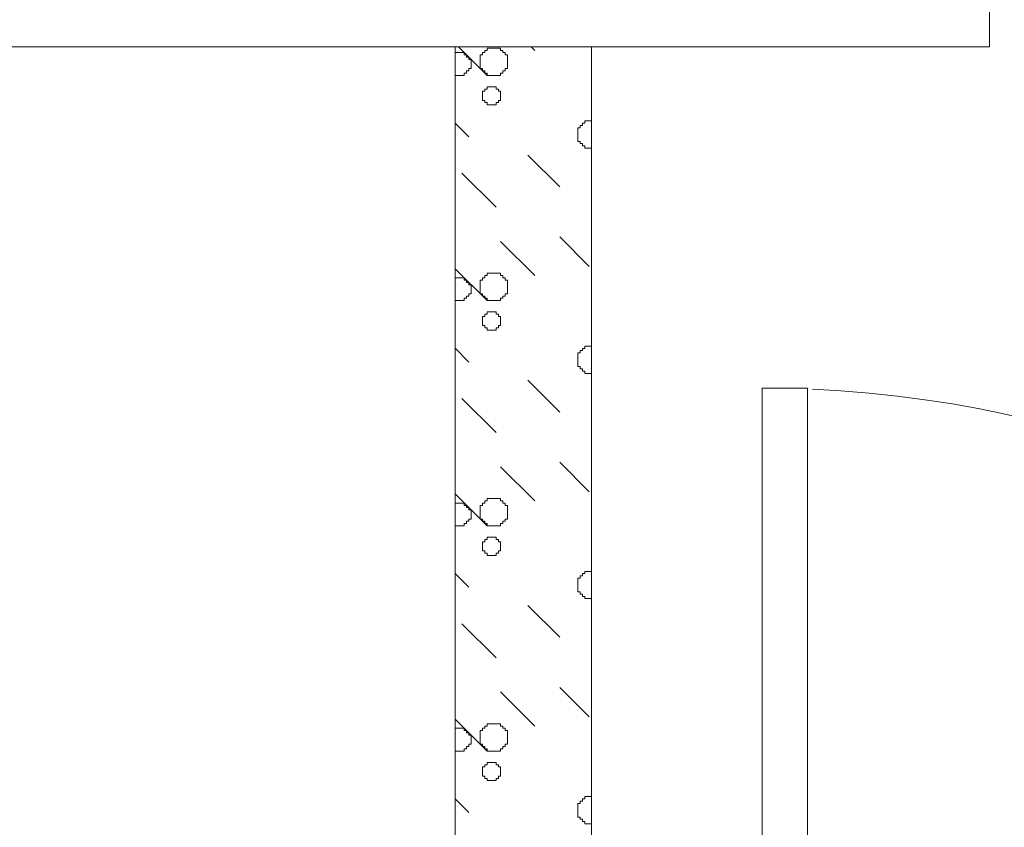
# Model space of a CAD drawing. Header units: millimetres. Extents: x -2274 to 12297, y -16157 to 26321.
# Tile 95 of 256: x -1910 to -1824, y -2799 to -2728. Entities that reach past the tile are written whole.
import ezdxf

# ---------------------------------------------------------------- set-up
doc = ezdxf.new("R2010")
doc.units = ezdxf.units.MM
for name, color, linetype in [('- niebieska cienka - izolacja', 120, 'Continuous'), ('_PROJEKTOWANE', 5, 'Continuous'), ('PROJEKTOWANE', 5, 'Continuous')]:
    doc.layers.add(name, color=color, linetype=linetype)
doc.layers.add('-ŚCIANY NOŚNE', color=4, linetype='Continuous', lineweight=53)

msp = doc.modelspace()

# ---------------------------------------------------------------- linework, layer by layer
at = {"layer": '- niebieska cienka - izolacja', "color": 253, "linetype": 'Continuous', "lineweight": 13}
for p, q in [((-1871.71, -2730), (-1869.195, -2732.515)), ((-1871.71, -2730), (-1869.195, -2732.515)), ((-1865.31, -2730), (-1864.995, -2730.315)), ((-1865.31, -2730), (-1864.995, -2730.315)), ((-1872, -2730.714), (-1871.995, -2730.714)), ((-1871.995, -2730.514), (-1871.795, -2730.514)), ((-1871.995, -2730.714), (-1871.995, -2730.514)), ((-1871.795, -2730.514), (-1871.595, -2730.514)), ((-1871.595, -2730.514), (-1871.395, -2730.514)), ((-1871.395, -2730.514), (-1871.195, -2730.514)), ((-1871.195, -2730.714), (-1871.195, -2730.514)), ((-1871.195, -2730.714), (-1870.995, -2730.714)), ((-1870.995, -2730.914), (-1870.995, -2730.714)), ((-1869.795, -2730.914), (-1869.795, -2730.714)), ((-1869.795, -2730.714), (-1869.595, -2730.714)), ((-1869.595, -2730.714), (-1869.595, -2730.514)), ((-1869.595, -2730.514), (-1869.395, -2730.514)), ((-1869.395, -2730.514), (-1869.395, -2730.314)), ((-1869.395, -2730.314), (-1869.195, -2730.314)), ((-1869.195, -2730.314), (-1869.195, -2730.114)), ((-1869.195, -2730.114), (-1868.995, -2730.114)), ((-1868.995, -2730.114), (-1868.795, -2730.114)), ((-1868.795, -2730.114), (-1868.595, -2730.114)), ((-1868.595, -2730.114), (-1868.395, -2730.114)), ((-1868.395, -2730.114), (-1868.195, -2730.114)), ((-1868.195, -2730.114), (-1867.995, -2730.114)), ((-1867.995, -2730.314), (-1867.995, -2730.114)), ((-1867.995, -2730.314), (-1867.795, -2730.314)), ((-1867.795, -2730.514), (-1867.795, -2730.314)), ((-1867.795, -2730.514), (-1867.595, -2730.514)), ((-1867.595, -2730.714), (-1867.595, -2730.514)), ((-1867.595, -2730.714), (-1867.395, -2730.714)), ((-1867.395, -2730.914), (-1867.395, -2730.714)), ((-1870.995, -2730.914), (-1870.795, -2730.914)), ((-1870.795, -2731.114), (-1870.795, -2730.914)), ((-1870.795, -2731.114), (-1870.595, -2731.114)), ((-1870.595, -2731.314), (-1870.595, -2731.114)), ((-1870.595, -2731.514), (-1870.595, -2731.314)), ((-1870.595, -2731.714), (-1870.595, -2731.514)), ((-1870.595, -2731.914), (-1870.595, -2731.714)), ((-1869.795, -2731.114), (-1869.795, -2730.914)), ((-1869.795, -2731.314), (-1869.795, -2731.114)), ((-1869.795, -2731.514), (-1869.795, -2731.314)), ((-1869.795, -2731.714), (-1869.795, -2731.514)), ((-1869.795, -2731.914), (-1869.795, -2731.714)), ((-1867.395, -2731.114), (-1867.395, -2730.914)), ((-1867.395, -2731.314), (-1867.395, -2731.114)), ((-1867.395, -2731.514), (-1867.395, -2731.314)), ((-1867.395, -2731.714), (-1867.395, -2731.514)), ((-1867.395, -2731.914), (-1867.395, -2731.714)), ((-1872, -2732.314), (-1871.995, -2732.314)), ((-1871.995, -2732.514), (-1871.995, -2732.314)), ((-1871.995, -2732.514), (-1871.795, -2732.514)), ((-1871.795, -2732.514), (-1871.595, -2732.514)), ((-1871.595, -2732.514), (-1871.395, -2732.514)), ((-1871.395, -2732.514), (-1871.195, -2732.514)), ((-1871.195, -2732.514), (-1871.195, -2732.314)), ((-1871.195, -2732.314), (-1870.995, -2732.314)), ((-1870.995, -2732.314), (-1870.995, -2732.114)), ((-1870.995, -2732.114), (-1870.795, -2732.114)), ((-1870.795, -2732.114), (-1870.795, -2731.914)), ((-1870.795, -2731.914), (-1870.595, -2731.914)), ((-1869.795, -2731.914), (-1869.595, -2731.914)), ((-1869.595, -2732.114), (-1869.595, -2731.914)), ((-1869.595, -2732.114), (-1869.395, -2732.114)), ((-1869.395, -2732.314), (-1869.395, -2732.114)), ((-1869.395, -2732.314), (-1869.195, -2732.314)), ((-1869.195, -2732.514), (-1869.195, -2732.314)), ((-1869.195, -2732.514), (-1868.995, -2732.514)), ((-1868.995, -2732.514), (-1868.795, -2732.514)), ((-1868.795, -2732.514), (-1868.595, -2732.514)), ((-1868.595, -2732.514), (-1868.395, -2732.514)), ((-1868.395, -2732.514), (-1868.195, -2732.514)), ((-1868.195, -2732.514), (-1867.995, -2732.514)), ((-1867.995, -2732.314), (-1867.795, -2732.314)), ((-1867.995, -2732.514), (-1867.995, -2732.314)), ((-1867.795, -2732.114), (-1867.595, -2732.114)), ((-1867.795, -2732.314), (-1867.795, -2732.114)), ((-1867.595, -2731.914), (-1867.395, -2731.914)), ((-1867.595, -2732.114), (-1867.595, -2731.914)), ((-1869.595, -2734.114), (-1869.595, -2733.914)), ((-1869.595, -2733.914), (-1869.395, -2733.914)), ((-1869.595, -2734.314), (-1869.595, -2734.114)), ((-1869.595, -2734.514), (-1869.595, -2734.314)), ((-1869.395, -2733.714), (-1869.195, -2733.714)), ((-1869.395, -2733.914), (-1869.395, -2733.714)), ((-1869.195, -2733.714), (-1869.195, -2733.514)), ((-1869.195, -2733.514), (-1868.995, -2733.514)), ((-1868.995, -2733.514), (-1868.795, -2733.514)), ((-1868.795, -2733.514), (-1868.595, -2733.514)), ((-1868.595, -2733.514), (-1868.395, -2733.514)), ((-1868.395, -2733.714), (-1868.395, -2733.514)), ((-1868.395, -2733.714), (-1868.195, -2733.714)), ((-1868.195, -2733.914), (-1868.195, -2733.714)), ((-1868.195, -2733.914), (-1867.995, -2733.914)), ((-1867.995, -2734.114), (-1867.995, -2733.914)), ((-1867.995, -2734.314), (-1867.995, -2734.114)), ((-1867.995, -2734.514), (-1867.995, -2734.314)), ((-1869.595, -2734.714), (-1869.595, -2734.514)), ((-1869.595, -2734.714), (-1869.395, -2734.714)), ((-1869.395, -2734.914), (-1869.395, -2734.714)), ((-1869.395, -2734.914), (-1869.195, -2734.914)), ((-1869.195, -2735.114), (-1869.195, -2734.914)), ((-1869.195, -2735.114), (-1868.995, -2735.114)), ((-1868.995, -2735.114), (-1868.795, -2735.114)), ((-1868.795, -2735.114), (-1868.595, -2735.114)), ((-1868.595, -2735.114), (-1868.395, -2735.114)), ((-1868.395, -2734.914), (-1868.195, -2734.914)), ((-1868.395, -2735.114), (-1868.395, -2734.914)), ((-1868.195, -2734.714), (-1867.995, -2734.714)), ((-1868.195, -2734.914), (-1868.195, -2734.714)), ((-1867.995, -2734.714), (-1867.995, -2734.514)), ((-1872, -2736.71), (-1870.797, -2737.913)), ((-1872, -2736.71), (-1870.797, -2737.913)), ((-1860.995, -2737.114), (-1860.995, -2736.914)), ((-1860.995, -2736.914), (-1860.795, -2736.914)), ((-1860.795, -2736.914), (-1860.795, -2736.714)), ((-1860.795, -2736.714), (-1860.595, -2736.714)), ((-1860.595, -2736.714), (-1860.595, -2736.514)), ((-1860.595, -2736.514), (-1860.395, -2736.514)), ((-1860.395, -2736.514), (-1860.195, -2736.514)), ((-1860.195, -2736.514), (-1860, -2736.514)), ((-1861.195, -2737.314), (-1861.195, -2737.114)), ((-1861.195, -2737.114), (-1860.995, -2737.114)), ((-1861.195, -2737.514), (-1861.195, -2737.314)), ((-1861.195, -2737.714), (-1861.195, -2737.514)), ((-1861.195, -2737.914), (-1861.195, -2737.714)), ((-1861.195, -2738.114), (-1861.195, -2737.914)), ((-1861.195, -2738.314), (-1861.195, -2738.114)), ((-1861.195, -2738.314), (-1860.995, -2738.314)), ((-1860.995, -2738.514), (-1860.995, -2738.314)), ((-1860.995, -2738.514), (-1860.795, -2738.514)), ((-1860.795, -2738.714), (-1860.795, -2738.514)), ((-1865.595, -2739.515), (-1862.795, -2742.315)), ((-1865.595, -2739.515), (-1862.795, -2742.315)), ((-1860.795, -2738.714), (-1860.595, -2738.714)), ((-1860.595, -2738.914), (-1860.595, -2738.714)), ((-1860.595, -2738.914), (-1860.395, -2738.914)), ((-1860.395, -2738.914), (-1860.195, -2738.914)), ((-1860.195, -2738.914), (-1860, -2738.914)), ((-1871.395, -2741.115), (-1868.395, -2744.115)), ((-1871.395, -2741.115), (-1868.395, -2744.115)), ((-1867.995, -2747.115), (-1864.995, -2750.115)), ((-1867.995, -2747.115), (-1864.995, -2750.115)), ((-1862.797, -2746.713), (-1860.197, -2749.313)), ((-1862.797, -2746.713), (-1860.197, -2749.313)), ((-1871.995, -2749.515), (-1869.195, -2752.315)), ((-1871.995, -2749.515), (-1869.195, -2752.315)), ((-1869.195, -2750.114), (-1869.195, -2749.914)), ((-1869.195, -2749.914), (-1868.995, -2749.914)), ((-1868.995, -2749.914), (-1868.795, -2749.914)), ((-1868.795, -2749.914), (-1868.595, -2749.914)), ((-1868.595, -2749.914), (-1868.395, -2749.914)), ((-1868.395, -2749.914), (-1868.195, -2749.914)), ((-1868.195, -2749.914), (-1867.995, -2749.914)), ((-1867.995, -2750.114), (-1867.995, -2749.914)), ((-1872, -2750.514), (-1871.995, -2750.514)), ((-1871.995, -2750.314), (-1871.795, -2750.314)), ((-1871.995, -2750.514), (-1871.995, -2750.314)), ((-1871.795, -2750.314), (-1871.595, -2750.314)), ((-1871.595, -2750.314), (-1871.395, -2750.314)), ((-1871.395, -2750.314), (-1871.195, -2750.314)), ((-1871.195, -2750.514), (-1871.195, -2750.314)), ((-1871.195, -2750.514), (-1870.995, -2750.514)), ((-1870.995, -2750.714), (-1870.995, -2750.514)), ((-1870.995, -2750.714), (-1870.795, -2750.714)), ((-1870.795, -2750.914), (-1870.795, -2750.714)), ((-1869.795, -2750.714), (-1869.795, -2750.514)), ((-1869.795, -2750.514), (-1869.595, -2750.514)), ((-1869.795, -2750.914), (-1869.795, -2750.714)), ((-1869.595, -2750.514), (-1869.595, -2750.314)), ((-1869.595, -2750.314), (-1869.395, -2750.314)), ((-1869.395, -2750.314), (-1869.395, -2750.114)), ((-1869.395, -2750.114), (-1869.195, -2750.114)), ((-1867.995, -2750.114), (-1867.795, -2750.114)), ((-1867.795, -2750.314), (-1867.795, -2750.114)), ((-1867.795, -2750.314), (-1867.595, -2750.314)), ((-1867.595, -2750.514), (-1867.595, -2750.314)), ((-1867.595, -2750.514), (-1867.395, -2750.514)), ((-1867.395, -2750.714), (-1867.395, -2750.514)), ((-1867.395, -2750.914), (-1867.395, -2750.714)), ((-1870.795, -2750.914), (-1870.595, -2750.914)), ((-1870.595, -2751.114), (-1870.595, -2750.914)), ((-1870.595, -2751.314), (-1870.595, -2751.114)), ((-1870.595, -2751.514), (-1870.595, -2751.314)), ((-1870.595, -2751.714), (-1870.595, -2751.514)), ((-1869.795, -2751.114), (-1869.795, -2750.914)), ((-1869.795, -2751.314), (-1869.795, -2751.114)), ((-1869.795, -2751.514), (-1869.795, -2751.314)), ((-1869.795, -2751.714), (-1869.795, -2751.514)), ((-1867.395, -2751.114), (-1867.395, -2750.914)), ((-1867.395, -2751.314), (-1867.395, -2751.114)), ((-1867.395, -2751.514), (-1867.395, -2751.314)), ((-1867.395, -2751.714), (-1867.395, -2751.514)), ((-1872, -2752.114), (-1871.995, -2752.114)), ((-1871.995, -2752.314), (-1871.995, -2752.114)), ((-1871.995, -2752.314), (-1871.795, -2752.314)), ((-1871.795, -2752.314), (-1871.595, -2752.314)), ((-1871.595, -2752.314), (-1871.395, -2752.314)), ((-1871.395, -2752.314), (-1871.195, -2752.314)), ((-1871.195, -2752.314), (-1871.195, -2752.114)), ((-1871.195, -2752.114), (-1870.995, -2752.114)), ((-1870.995, -2752.114), (-1870.995, -2751.914)), ((-1870.995, -2751.914), (-1870.795, -2751.914)), ((-1870.795, -2751.914), (-1870.795, -2751.714)), ((-1870.795, -2751.714), (-1870.595, -2751.714)), ((-1869.795, -2751.714), (-1869.595, -2751.714)), ((-1869.595, -2751.914), (-1869.595, -2751.714)), ((-1869.595, -2751.914), (-1869.395, -2751.914)), ((-1869.395, -2752.114), (-1869.395, -2751.914)), ((-1869.395, -2752.114), (-1869.195, -2752.114)), ((-1869.195, -2752.314), (-1869.195, -2752.114)), ((-1869.195, -2752.314), (-1868.995, -2752.314)), ((-1868.995, -2752.314), (-1868.795, -2752.314)), ((-1868.795, -2752.314), (-1868.595, -2752.314)), ((-1868.595, -2752.314), (-1868.395, -2752.314)), ((-1868.395, -2752.314), (-1868.195, -2752.314)), ((-1868.195, -2752.314), (-1867.995, -2752.314)), ((-1867.995, -2752.114), (-1867.795, -2752.114)), ((-1867.995, -2752.314), (-1867.995, -2752.114)), ((-1867.795, -2751.914), (-1867.595, -2751.914)), ((-1867.795, -2752.114), (-1867.795, -2751.914)), ((-1867.595, -2751.714), (-1867.395, -2751.714)), ((-1867.595, -2751.914), (-1867.595, -2751.714)), ((-1869.195, -2753.514), (-1869.195, -2753.314)), ((-1869.195, -2753.314), (-1868.995, -2753.314)), ((-1868.995, -2753.314), (-1868.795, -2753.314)), ((-1868.795, -2753.314), (-1868.595, -2753.314)), ((-1868.595, -2753.314), (-1868.395, -2753.314)), ((-1868.395, -2753.514), (-1868.395, -2753.314)), ((-1869.595, -2753.914), (-1869.595, -2753.714)), ((-1869.595, -2753.714), (-1869.395, -2753.714)), ((-1869.595, -2754.114), (-1869.595, -2753.914)), ((-1869.595, -2754.314), (-1869.595, -2754.114)), ((-1869.395, -2753.514), (-1869.195, -2753.514)), ((-1869.395, -2753.714), (-1869.395, -2753.514)), ((-1868.395, -2753.514), (-1868.195, -2753.514)), ((-1868.195, -2753.714), (-1868.195, -2753.514)), ((-1868.195, -2753.714), (-1867.995, -2753.714)), ((-1867.995, -2753.914), (-1867.995, -2753.714)), ((-1867.995, -2754.114), (-1867.995, -2753.914)), ((-1867.995, -2754.314), (-1867.995, -2754.114)), ((-1869.595, -2754.514), (-1869.595, -2754.314)), ((-1869.595, -2754.514), (-1869.395, -2754.514)), ((-1869.395, -2754.714), (-1869.395, -2754.514)), ((-1869.395, -2754.714), (-1869.195, -2754.714)), ((-1869.195, -2754.914), (-1869.195, -2754.714)), ((-1869.195, -2754.914), (-1868.995, -2754.914)), ((-1868.995, -2754.914), (-1868.795, -2754.914)), ((-1868.795, -2754.914), (-1868.595, -2754.914)), ((-1868.595, -2754.914), (-1868.395, -2754.914)), ((-1868.395, -2754.714), (-1868.195, -2754.714)), ((-1868.395, -2754.914), (-1868.395, -2754.714)), ((-1868.195, -2754.514), (-1867.995, -2754.514)), ((-1868.195, -2754.714), (-1868.195, -2754.514)), ((-1867.995, -2754.514), (-1867.995, -2754.314)), ((-1872, -2756.51), (-1870.797, -2757.713)), ((-1872, -2756.51), (-1870.797, -2757.713)), ((-1860.995, -2756.914), (-1860.995, -2756.714)), ((-1860.995, -2756.714), (-1860.795, -2756.714)), ((-1860.795, -2756.714), (-1860.795, -2756.514)), ((-1860.795, -2756.514), (-1860.595, -2756.514)), ((-1860.595, -2756.514), (-1860.595, -2756.314)), ((-1860.595, -2756.314), (-1860.395, -2756.314)), ((-1860.395, -2756.314), (-1860.195, -2756.314)), ((-1860.195, -2756.314), (-1860, -2756.314)), ((-1861.195, -2757.114), (-1861.195, -2756.914)), ((-1861.195, -2756.914), (-1860.995, -2756.914)), ((-1861.195, -2757.314), (-1861.195, -2757.114)), ((-1861.195, -2757.514), (-1861.195, -2757.314)), ((-1861.195, -2757.714), (-1861.195, -2757.514)), ((-1861.195, -2757.914), (-1861.195, -2757.714)), ((-1861.195, -2758.114), (-1861.195, -2757.914)), ((-1861.195, -2758.114), (-1860.995, -2758.114)), ((-1860.995, -2758.314), (-1860.995, -2758.114)), ((-1860.995, -2758.314), (-1860.795, -2758.314)), ((-1860.795, -2758.514), (-1860.795, -2758.314)), ((-1860.795, -2758.514), (-1860.595, -2758.514)), ((-1860.595, -2758.714), (-1860.595, -2758.514)), ((-1865.595, -2759.315), (-1862.795, -2762.115)), ((-1865.595, -2759.315), (-1862.795, -2762.115)), ((-1860.595, -2758.714), (-1860.395, -2758.714)), ((-1860.395, -2758.714), (-1860.195, -2758.714)), ((-1860.195, -2758.714), (-1860, -2758.714)), ((-1871.395, -2760.915), (-1868.395, -2763.915)), ((-1871.395, -2760.915), (-1868.395, -2763.915)), ((-1867.995, -2766.915), (-1864.995, -2769.915)), ((-1867.995, -2766.915), (-1864.995, -2769.915)), ((-1862.797, -2766.513), (-1860.197, -2769.113)), ((-1862.797, -2766.513), (-1860.197, -2769.113)), ((-1871.995, -2769.315), (-1869.195, -2772.115)), ((-1871.995, -2769.315), (-1869.195, -2772.115)), ((-1869.195, -2769.914), (-1869.195, -2769.714)), ((-1869.195, -2769.714), (-1868.995, -2769.714)), ((-1868.995, -2769.714), (-1868.795, -2769.714)), ((-1868.795, -2769.714), (-1868.595, -2769.714)), ((-1868.595, -2769.714), (-1868.395, -2769.714)), ((-1868.395, -2769.714), (-1868.195, -2769.714)), ((-1868.195, -2769.714), (-1867.995, -2769.714)), ((-1867.995, -2769.914), (-1867.995, -2769.714)), ((-1872, -2770.314), (-1871.995, -2770.314)), ((-1871.995, -2770.114), (-1871.795, -2770.114)), ((-1871.995, -2770.314), (-1871.995, -2770.114)), ((-1871.795, -2770.114), (-1871.595, -2770.114)), ((-1871.595, -2770.114), (-1871.395, -2770.114)), ((-1871.395, -2770.114), (-1871.195, -2770.114)), ((-1871.195, -2770.314), (-1871.195, -2770.114)), ((-1871.195, -2770.314), (-1870.995, -2770.314)), ((-1870.995, -2770.514), (-1870.995, -2770.314)), ((-1870.995, -2770.514), (-1870.795, -2770.514)), ((-1870.795, -2770.714), (-1870.795, -2770.514)), ((-1870.795, -2770.714), (-1870.595, -2770.714)), ((-1870.595, -2770.914), (-1870.595, -2770.714)), ((-1869.795, -2770.514), (-1869.795, -2770.314)), ((-1869.795, -2770.314), (-1869.595, -2770.314)), ((-1869.795, -2770.714), (-1869.795, -2770.514)), ((-1869.795, -2770.914), (-1869.795, -2770.714)), ((-1869.595, -2770.314), (-1869.595, -2770.114)), ((-1869.595, -2770.114), (-1869.395, -2770.114)), ((-1869.395, -2770.114), (-1869.395, -2769.914)), ((-1869.395, -2769.914), (-1869.195, -2769.914)), ((-1867.995, -2769.914), (-1867.795, -2769.914)), ((-1867.795, -2770.114), (-1867.795, -2769.914)), ((-1867.795, -2770.114), (-1867.595, -2770.114)), ((-1867.595, -2770.314), (-1867.595, -2770.114)), ((-1867.595, -2770.314), (-1867.395, -2770.314)), ((-1867.395, -2770.514), (-1867.395, -2770.314)), ((-1867.395, -2770.714), (-1867.395, -2770.514)), ((-1867.395, -2770.914), (-1867.395, -2770.714)), ((-1870.795, -2771.714), (-1870.795, -2771.514)), ((-1870.795, -2771.514), (-1870.595, -2771.514)), ((-1870.595, -2771.114), (-1870.595, -2770.914)), ((-1870.595, -2771.314), (-1870.595, -2771.114)), ((-1870.595, -2771.514), (-1870.595, -2771.314)), ((-1869.795, -2771.114), (-1869.795, -2770.914)), ((-1869.795, -2771.314), (-1869.795, -2771.114)), ((-1869.795, -2771.514), (-1869.795, -2771.314)), ((-1869.795, -2771.514), (-1869.595, -2771.514)), ((-1869.595, -2771.714), (-1869.595, -2771.514)), ((-1867.595, -2771.514), (-1867.395, -2771.514)), ((-1867.595, -2771.714), (-1867.595, -2771.514)), ((-1867.395, -2771.114), (-1867.395, -2770.914)), ((-1867.395, -2771.314), (-1867.395, -2771.114)), ((-1867.395, -2771.514), (-1867.395, -2771.314)), ((-1872, -2771.914), (-1871.995, -2771.914)), ((-1871.995, -2772.114), (-1871.995, -2771.914)), ((-1871.995, -2772.114), (-1871.795, -2772.114)), ((-1871.795, -2772.114), (-1871.595, -2772.114)), ((-1871.595, -2772.114), (-1871.395, -2772.114)), ((-1871.395, -2772.114), (-1871.195, -2772.114)), ((-1871.195, -2772.114), (-1871.195, -2771.914)), ((-1871.195, -2771.914), (-1870.995, -2771.914)), ((-1870.995, -2771.914), (-1870.995, -2771.714)), ((-1870.995, -2771.714), (-1870.795, -2771.714)), ((-1869.595, -2771.714), (-1869.395, -2771.714)), ((-1869.395, -2771.914), (-1869.395, -2771.714)), ((-1869.395, -2771.914), (-1869.195, -2771.914)), ((-1869.195, -2772.114), (-1869.195, -2771.914)), ((-1869.195, -2772.114), (-1868.995, -2772.114)), ((-1868.995, -2772.114), (-1868.795, -2772.114)), ((-1868.795, -2772.114), (-1868.595, -2772.114)), ((-1868.595, -2772.114), (-1868.395, -2772.114)), ((-1868.395, -2772.114), (-1868.195, -2772.114)), ((-1868.195, -2772.114), (-1867.995, -2772.114)), ((-1867.995, -2771.914), (-1867.795, -2771.914)), ((-1867.995, -2772.114), (-1867.995, -2771.914)), ((-1867.795, -2771.714), (-1867.595, -2771.714)), ((-1867.795, -2771.914), (-1867.795, -2771.714)), ((-1869.395, -2773.314), (-1869.195, -2773.314)), ((-1869.395, -2773.514), (-1869.395, -2773.314)), ((-1869.195, -2773.314), (-1869.195, -2773.114)), ((-1869.195, -2773.114), (-1868.995, -2773.114)), ((-1868.995, -2773.114), (-1868.795, -2773.114)), ((-1868.795, -2773.114), (-1868.595, -2773.114)), ((-1868.595, -2773.114), (-1868.395, -2773.114)), ((-1868.395, -2773.314), (-1868.395, -2773.114)), ((-1868.395, -2773.314), (-1868.195, -2773.314)), ((-1868.195, -2773.514), (-1868.195, -2773.314)), ((-1869.595, -2773.714), (-1869.595, -2773.514)), ((-1869.595, -2773.514), (-1869.395, -2773.514)), ((-1869.595, -2773.914), (-1869.595, -2773.714)), ((-1869.595, -2774.114), (-1869.595, -2773.914)), ((-1869.595, -2774.314), (-1869.595, -2774.114)), ((-1868.195, -2773.514), (-1867.995, -2773.514)), ((-1867.995, -2773.714), (-1867.995, -2773.514)), ((-1867.995, -2773.914), (-1867.995, -2773.714)), ((-1867.995, -2774.114), (-1867.995, -2773.914)), ((-1867.995, -2774.314), (-1867.995, -2774.114)), ((-1869.595, -2774.314), (-1869.395, -2774.314)), ((-1869.395, -2774.514), (-1869.395, -2774.314)), ((-1869.395, -2774.514), (-1869.195, -2774.514)), ((-1869.195, -2774.714), (-1869.195, -2774.514)), ((-1869.195, -2774.714), (-1868.995, -2774.714)), ((-1868.995, -2774.714), (-1868.795, -2774.714)), ((-1868.795, -2774.714), (-1868.595, -2774.714)), ((-1868.595, -2774.714), (-1868.395, -2774.714)), ((-1868.395, -2774.514), (-1868.195, -2774.514)), ((-1868.395, -2774.714), (-1868.395, -2774.514)), ((-1868.195, -2774.314), (-1867.995, -2774.314)), ((-1868.195, -2774.514), (-1868.195, -2774.314)), ((-1872, -2776.31), (-1870.797, -2777.513)), ((-1872, -2776.31), (-1870.797, -2777.513)), ((-1861.195, -2776.914), (-1861.195, -2776.714)), ((-1861.195, -2776.714), (-1860.995, -2776.714)), ((-1860.995, -2776.714), (-1860.995, -2776.514)), ((-1860.995, -2776.514), (-1860.795, -2776.514)), ((-1860.795, -2776.514), (-1860.795, -2776.314)), ((-1860.795, -2776.314), (-1860.595, -2776.314)), ((-1860.595, -2776.314), (-1860.595, -2776.114)), ((-1860.595, -2776.114), (-1860.395, -2776.114)), ((-1860.395, -2776.114), (-1860.195, -2776.114)), ((-1860.195, -2776.114), (-1860, -2776.114)), ((-1861.195, -2777.114), (-1861.195, -2776.914)), ((-1861.195, -2777.314), (-1861.195, -2777.114)), ((-1861.195, -2777.514), (-1861.195, -2777.314)), ((-1861.195, -2777.714), (-1861.195, -2777.514)), ((-1861.195, -2777.914), (-1861.195, -2777.714)), ((-1861.195, -2777.914), (-1860.995, -2777.914)), ((-1860.995, -2778.114), (-1860.995, -2777.914)), ((-1860.995, -2778.114), (-1860.795, -2778.114)), ((-1860.795, -2778.314), (-1860.795, -2778.114)), ((-1860.795, -2778.314), (-1860.595, -2778.314)), ((-1860.595, -2778.514), (-1860.595, -2778.314)), ((-1860.595, -2778.514), (-1860.395, -2778.514)), ((-1860.395, -2778.514), (-1860.195, -2778.514)), ((-1860.195, -2778.514), (-1860, -2778.514)), ((-1865.595, -2779.115), (-1862.795, -2781.915)), ((-1865.595, -2779.115), (-1862.795, -2781.915)), ((-1871.395, -2780.715), (-1868.395, -2783.715)), ((-1871.395, -2780.715), (-1868.395, -2783.715)), ((-1862.797, -2786.313), (-1860.197, -2788.913)), ((-1862.797, -2786.313), (-1860.197, -2788.913)), ((-1867.995, -2786.715), (-1864.995, -2789.715)), ((-1867.995, -2786.715), (-1864.995, -2789.715)), ((-1871.995, -2789.115), (-1869.195, -2791.915)), ((-1871.995, -2789.115), (-1869.195, -2791.915)), ((-1869.395, -2789.914), (-1869.395, -2789.714)), ((-1869.395, -2789.714), (-1869.195, -2789.714)), ((-1869.195, -2789.714), (-1869.195, -2789.514)), ((-1869.195, -2789.514), (-1868.995, -2789.514)), ((-1868.995, -2789.514), (-1868.795, -2789.514)), ((-1868.795, -2789.514), (-1868.595, -2789.514)), ((-1868.595, -2789.514), (-1868.395, -2789.514)), ((-1868.395, -2789.514), (-1868.195, -2789.514)), ((-1868.195, -2789.514), (-1867.995, -2789.514)), ((-1867.995, -2789.714), (-1867.995, -2789.514)), ((-1867.995, -2789.714), (-1867.795, -2789.714)), ((-1867.795, -2789.914), (-1867.795, -2789.714)), ((-1872, -2790.114), (-1871.995, -2790.114)), ((-1871.995, -2789.914), (-1871.795, -2789.914)), ((-1871.995, -2790.114), (-1871.995, -2789.914)), ((-1871.795, -2789.914), (-1871.595, -2789.914)), ((-1871.595, -2789.914), (-1871.395, -2789.914)), ((-1871.395, -2789.914), (-1871.195, -2789.914)), ((-1871.195, -2790.114), (-1871.195, -2789.914)), ((-1871.195, -2790.114), (-1870.995, -2790.114)), ((-1870.995, -2790.314), (-1870.995, -2790.114)), ((-1870.995, -2790.314), (-1870.795, -2790.314)), ((-1870.795, -2790.514), (-1870.795, -2790.314)), ((-1870.795, -2790.514), (-1870.595, -2790.514)), ((-1870.595, -2790.714), (-1870.595, -2790.514)), ((-1869.795, -2790.314), (-1869.795, -2790.114)), ((-1869.795, -2790.114), (-1869.595, -2790.114)), ((-1869.795, -2790.514), (-1869.795, -2790.314)), ((-1869.795, -2790.714), (-1869.795, -2790.514)), ((-1869.595, -2790.114), (-1869.595, -2789.914)), ((-1869.595, -2789.914), (-1869.395, -2789.914)), ((-1867.795, -2789.914), (-1867.595, -2789.914)), ((-1867.595, -2790.114), (-1867.595, -2789.914)), ((-1867.595, -2790.114), (-1867.395, -2790.114)), ((-1867.395, -2790.314), (-1867.395, -2790.114)), ((-1867.395, -2790.514), (-1867.395, -2790.314)), ((-1867.395, -2790.714), (-1867.395, -2790.514)), ((-1870.995, -2791.714), (-1870.995, -2791.514)), ((-1870.995, -2791.514), (-1870.795, -2791.514)), ((-1870.795, -2791.514), (-1870.795, -2791.314)), ((-1870.795, -2791.314), (-1870.595, -2791.314)), ((-1870.595, -2790.914), (-1870.595, -2790.714)), ((-1870.595, -2791.114), (-1870.595, -2790.914)), ((-1870.595, -2791.314), (-1870.595, -2791.114)), ((-1869.795, -2790.914), (-1869.795, -2790.714)), ((-1869.795, -2791.114), (-1869.795, -2790.914)), ((-1869.795, -2791.314), (-1869.795, -2791.114)), ((-1869.795, -2791.314), (-1869.595, -2791.314)), ((-1869.595, -2791.514), (-1869.595, -2791.314)), ((-1869.595, -2791.514), (-1869.395, -2791.514)), ((-1869.395, -2791.714), (-1869.395, -2791.514)), ((-1867.795, -2791.514), (-1867.595, -2791.514)), ((-1867.795, -2791.714), (-1867.795, -2791.514)), ((-1867.595, -2791.314), (-1867.395, -2791.314)), ((-1867.595, -2791.514), (-1867.595, -2791.314)), ((-1867.395, -2790.914), (-1867.395, -2790.714)), ((-1867.395, -2791.114), (-1867.395, -2790.914)), ((-1867.395, -2791.314), (-1867.395, -2791.114)), ((-1872, -2791.714), (-1871.995, -2791.714)), ((-1871.995, -2791.914), (-1871.995, -2791.714)), ((-1871.995, -2791.914), (-1871.795, -2791.914)), ((-1871.795, -2791.914), (-1871.595, -2791.914)), ((-1871.595, -2791.914), (-1871.395, -2791.914)), ((-1871.395, -2791.914), (-1871.195, -2791.914)), ((-1871.195, -2791.914), (-1871.195, -2791.714)), ((-1871.195, -2791.714), (-1870.995, -2791.714)), ((-1869.395, -2791.714), (-1869.195, -2791.714)), ((-1869.195, -2791.914), (-1869.195, -2791.714)), ((-1869.195, -2791.914), (-1868.995, -2791.914)), ((-1868.995, -2791.914), (-1868.795, -2791.914)), ((-1868.795, -2791.914), (-1868.595, -2791.914)), ((-1868.595, -2791.914), (-1868.395, -2791.914)), ((-1868.395, -2791.914), (-1868.195, -2791.914)), ((-1868.195, -2791.914), (-1867.995, -2791.914)), ((-1867.995, -2791.714), (-1867.795, -2791.714)), ((-1867.995, -2791.914), (-1867.995, -2791.714)), ((-1869.395, -2793.114), (-1869.195, -2793.114)), ((-1869.395, -2793.314), (-1869.395, -2793.114)), ((-1869.195, -2793.114), (-1869.195, -2792.914)), ((-1869.195, -2792.914), (-1868.995, -2792.914)), ((-1868.995, -2792.914), (-1868.795, -2792.914)), ((-1868.795, -2792.914), (-1868.595, -2792.914)), ((-1868.595, -2792.914), (-1868.395, -2792.914)), ((-1868.395, -2793.114), (-1868.395, -2792.914)), ((-1868.395, -2793.114), (-1868.195, -2793.114)), ((-1868.195, -2793.314), (-1868.195, -2793.114)), ((-1869.595, -2793.514), (-1869.595, -2793.314)), ((-1869.595, -2793.314), (-1869.395, -2793.314)), ((-1869.595, -2793.714), (-1869.595, -2793.514)), ((-1869.595, -2793.914), (-1869.595, -2793.714)), ((-1869.595, -2794.114), (-1869.595, -2793.914)), ((-1869.595, -2794.114), (-1869.395, -2794.114)), ((-1869.395, -2794.314), (-1869.395, -2794.114)), ((-1868.195, -2793.314), (-1867.995, -2793.314)), ((-1868.195, -2794.114), (-1867.995, -2794.114)), ((-1868.195, -2794.314), (-1868.195, -2794.114)), ((-1867.995, -2793.514), (-1867.995, -2793.314)), ((-1867.995, -2793.714), (-1867.995, -2793.514)), ((-1867.995, -2793.914), (-1867.995, -2793.714)), ((-1867.995, -2794.114), (-1867.995, -2793.914)), ((-1869.395, -2794.314), (-1869.195, -2794.314)), ((-1869.195, -2794.514), (-1869.195, -2794.314)), ((-1869.195, -2794.514), (-1868.995, -2794.514)), ((-1868.995, -2794.514), (-1868.795, -2794.514)), ((-1868.795, -2794.514), (-1868.595, -2794.514)), ((-1868.595, -2794.514), (-1868.395, -2794.514)), ((-1868.395, -2794.314), (-1868.195, -2794.314)), ((-1868.395, -2794.514), (-1868.395, -2794.314)), ((-1872, -2796.11), (-1870.797, -2797.313)), ((-1872, -2796.11), (-1870.797, -2797.313)), ((-1861.195, -2796.714), (-1861.195, -2796.514)), ((-1861.195, -2796.514), (-1860.995, -2796.514)), ((-1861.195, -2796.914), (-1861.195, -2796.714)), ((-1860.995, -2796.514), (-1860.995, -2796.314)), ((-1860.995, -2796.314), (-1860.795, -2796.314)), ((-1860.795, -2796.314), (-1860.795, -2796.114)), ((-1860.795, -2796.114), (-1860.595, -2796.114)), ((-1860.595, -2796.114), (-1860.595, -2795.914)), ((-1860.595, -2795.914), (-1860.395, -2795.914)), ((-1860.395, -2795.914), (-1860.195, -2795.914)), ((-1860.195, -2795.914), (-1860, -2795.914)), ((-1861.195, -2797.114), (-1861.195, -2796.914)), ((-1861.195, -2797.314), (-1861.195, -2797.114)), ((-1861.195, -2797.514), (-1861.195, -2797.314)), ((-1861.195, -2797.714), (-1861.195, -2797.514)), ((-1861.195, -2797.714), (-1860.995, -2797.714)), ((-1860.995, -2797.914), (-1860.995, -2797.714)), ((-1860.995, -2797.914), (-1860.795, -2797.914)), ((-1860.795, -2798.114), (-1860.795, -2797.914)), ((-1860.795, -2798.114), (-1860.595, -2798.114)), ((-1860.595, -2798.314), (-1860.595, -2798.114)), ((-1860.595, -2798.314), (-1860.395, -2798.314)), ((-1860.395, -2798.314), (-1860.195, -2798.314)), ((-1860.195, -2798.314), (-1860, -2798.314))]:
    msp.add_line(p, q, dxfattribs=at)
at = {"layer": '-ŚCIANY NOŚNE', "color": 253, "lineweight": 13}
for p in [(-1825, -2705), (-2015, -2730)]:
    msp.add_line(p, (-1825, -2730), dxfattribs=at)
at = {"layer": '_PROJEKTOWANE', "color": 253, "lineweight": 13}
msp.add_line((-1845, -2760), (-1841, -2760), dxfattribs=at)
at = {"layer": 'PROJEKTOWANE', "color": 253, "lineweight": 13}
for p, q in [((-1872, -2730), (-1872, -2872)), ((-1860, -2730), (-1860, -2860)), ((-1845, -2860), (-1845, -2760)), ((-1841, -2760), (-1841, -2860))]:
    msp.add_line(p, q, dxfattribs=at)
msp.add_arc((-1845, -2860), 100, 0, 87.4552, dxfattribs=at)

doc.saveas('drawing.dxf')
